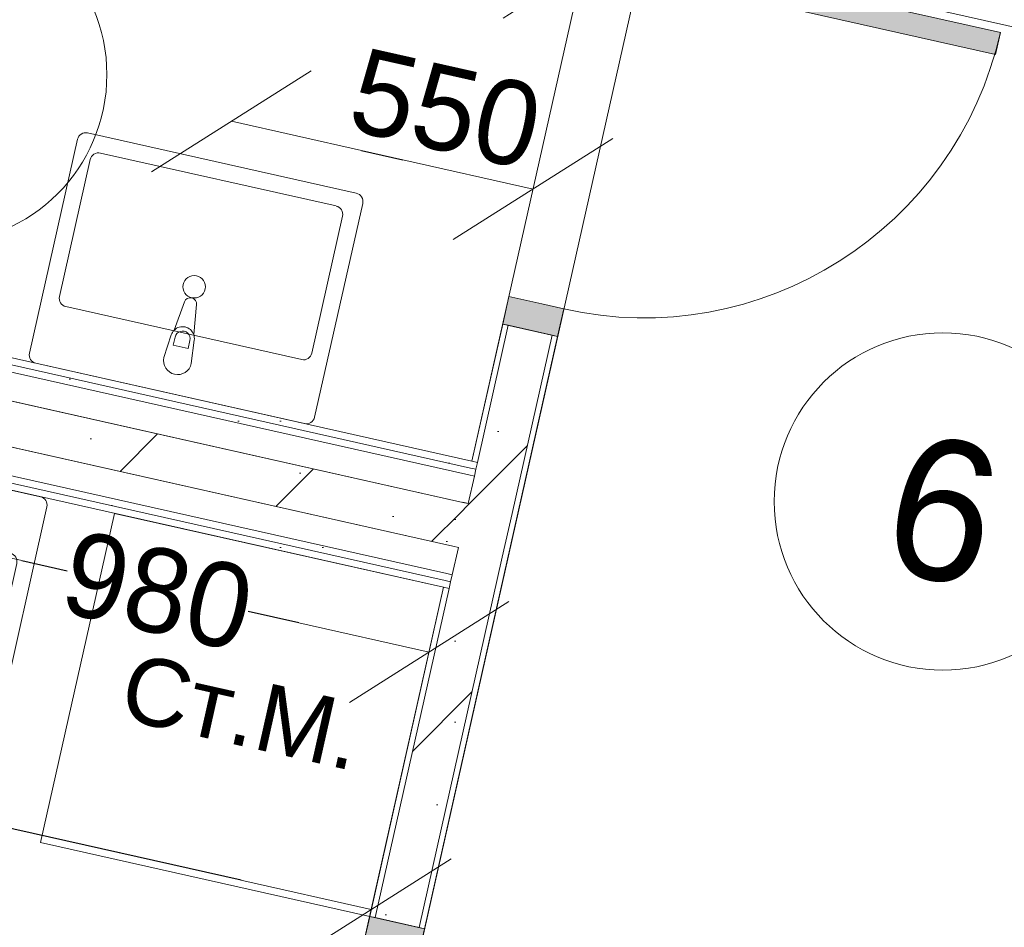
# Model space of a CAD drawing. Header units: millimetres. Extents: x -7145531 to -6681560, y 6117368 to 6219355.
# Tile 50 of 144: x -6933254 to -6931503, y 6136602 to 6138217. Entities that reach past the tile are written whole.
import ezdxf
from ezdxf.enums import TextEntityAlignment as Align

# ---------------------------------------------------------------- set-up
doc = ezdxf.new("R2010")
doc.units = ezdxf.units.MM
doc.header["$MEASUREMENT"] = 0
doc.linetypes.add('Штрихпунктирная', pattern=[670.277762, 352.777767, -176.388884, 0, -141.111112])
for name, color, linetype in [('S - квартира_помещение.АР', 7, 'Continuous'), ('АР-Мебель_Сантехника.АР', 7, 'Continuous'), ('АР-Стены_Перегородки_100_.АР', 7, 'Continuous'), ('АР-Стены_Перегородки_шахты_.АР', 7, 'Continuous'), ('АР-Чертеж-Оси_Осевые размеры.АР', 7, 'Continuous'), ('АР-Чертеж-Размеры.АР', 7, 'Continuous'), ('Двери Archicad', 7, 'Continuous')]:
    doc.layers.add(name, color=color, linetype=linetype)
for name, color, linetype, lineweight in [('АР-Мебель_Сантехника.АР_Ном._пера__101', 252, 'Continuous', 0), ('АР-Стены_Перегородки_100_.АР_Ном._пера__1', 7, 'Continuous', 15), ('АР-Стены_Перегородки_шахты_.АР_Ном._пера__1', 7, 'Continuous', 15), ('АР-Чертеж-Оси_Осевые размеры.АР_Ном._пера__120', 7, 'Continuous', 0), ('Двери Archicad_Ном._пера__120', 7, 'Continuous', 0), ('Паспорта Зон Archicad_Ном._пера__1', 7, 'Continuous', 0)]:
    doc.layers.add(name, color=color, linetype=linetype, lineweight=lineweight)
doc.layers.add('АР-Мебель_Сантехника.АР_Ном._пера__86', color=7, linetype='Continuous', lineweight=0, true_color=0xbdbdbd)
doc.styles.add('РЎР“Р•РќР•Р\xa0Р\x98Р\xa0_РЎРўР\x98Р›Р¬_2', font='txt')
doc.styles.add('РЎР“Р•РќР•Р\xa0Р\x98Р\xa0_РЎРўР\x98Р›Р¬_3', font='GOTHIC.TTF')
doc.styles.add('РЎР“Р•РќР•Р\xa0Р\x98Р\xa0_РЎРўР\x98Р›Р¬_4', font='arial.ttf')
doc.dimstyles.new('СГЕНЕРИР_СТИЛЬ__1', dxfattribs={"dimtxt": 150, "dimasz": 237.5, "dimexe": 0.18, "dimexo": 0.0625, "dimgap": 0, "dimtad": 1, "dimdec": 0, "dimzin": 0, "dimdsep": 46, "dimtxsty": 'РЎР“Р•РќР•Р\xa0Р\x98Р\xa0_РЎРўР\x98Р›Р¬_3', "dimblk": 'ARROWHEAD_6', "dimblk1": 'ARROWHEAD_6', "dimblk2": 'ARROWHEAD_6', "dimcen": 0.09, "dimse1": 1, "dimse2": 1, "dimclrd": 7, "dimclre": 7, "dimclrt": 7, "dimazin": 0, "dimtfac": 1, "dimtdec": 4, "dimtmove": 0, "dimatfit": 3, "dimfxl": 1, "dimtolj": 1, "dimtzin": 0, "dimarcsym": 0})
doc.dimstyles.new('СГЕНЕРИР_СТИЛЬ__3', dxfattribs={"dimtxt": 150, "dimasz": 237.5, "dimexe": 0.18, "dimexo": 0.0625, "dimgap": 0, "dimtad": 1, "dimdec": 0, "dimzin": 0, "dimdsep": 46, "dimtxsty": 'РЎР“Р•РќР•Р\xa0Р\x98Р\xa0_РЎРўР\x98Р›Р¬_3', "dimblk": 'ARROWHEAD_6', "dimblk1": 'ARROWHEAD_6', "dimblk2": 'ARROWHEAD_6', "dimcen": 0.09, "dimse1": 1, "dimse2": 1, "dimclrd": 7, "dimclre": 7, "dimclrt": 7, "dimazin": 0, "dimtfac": 1, "dimtdec": 4, "dimtmove": 2, "dimatfit": 3, "dimfxl": 1, "dimtolj": 1, "dimtzin": 0, "dimarcsym": 0})
pattern_1 = [(45, (-6566190.34, 6562677.8), (-169.70563, 169.70563), []), (90, (-6566360.05, 6562847.5), (-216, 0), [0, -144, 0, -216]), (155, (-6566190.34, 6563017.2), (91.285545, 195.76248), [0, -105.6, 0, -182.4])]
pattern_2 = [(45, (-6566190.34, 6563027.8), (-111.369318, 111.369318), [0, -105, 0, -157.5]), (110, (-6565840.34, 6563027.8), (148.001588, 53.868173), [0, -77, 0, -133])]
pattern_3 = [(0, (-6566190.34, 6562677.795), (0, 75), [0, -75])]

# ---------------------------------------------------------------- blocks, each defined once
blk = doc.blocks.new('С_у_4_9_8', base_point=(-7162613.1, 6136179.5))
at = {"layer": 'Паспорта Зон Archicad_Ном._пера__1', "color": 7, "linetype": 'Continuous', "lineweight": 0}
blk.add_circle((-7161149.3, 6138521.6), 300, dxfattribs=at)
at = {"layer": 'Паспорта Зон Archicad_Ном._пера__1', "color": 7, "lineweight": 0, "style": 'РЎР“Р•РќР•Р\xa0Р\x98Р\xa0_РЎРўР\x98Р›Р¬_2'}
blk.add_attdef('ROOM_NUMBER', text='', height=250, rotation=347.3424, dxfattribs=at).set_placement((-7161149.3, 6138508.2), align=Align.MIDDLE_CENTER)
blk = doc.blocks.new('Холл_6_10_8', base_point=(-7159272.1, 6137911.2))
at = {"layer": 'Паспорта Зон Archicad_Ном._пера__1', "color": 7, "linetype": 'Continuous', "lineweight": 0}
blk.add_circle((-7159362.3, 6137762.3), 300, dxfattribs=at)
at = {"layer": 'Паспорта Зон Archicad_Ном._пера__1', "color": 7, "lineweight": 0, "style": 'РЎР“Р•РќР•Р\xa0Р\x98Р\xa0_РЎРўР\x98Р›Р¬_2'}
blk.add_attdef('ROOM_NUMBER', text='', height=250, rotation=347.3424, dxfattribs=at).set_placement((-7159362.3, 6137747.3), align=Align.MIDDLE_CENTER)
blk = doc.blocks.new('Умывальник 23[31]_8', base_point=(-7160736.6, 6137954.5))
at = {"layer": 'АР-Мебель_Сантехника.АР_Ном._пера__101', "color": 252, "linetype": 'Continuous', "lineweight": 0}
for p, q in [((-7160441.4, 6138287.9), (-7160860.9, 6138382.1)), ((-7160878.9, 6138370.7), (-7160933.7, 6138126.8)), ((-7160484.8, 6138026), (-7160430.1, 6138269.9)), ((-7160922.3, 6138108.9), (-7160502.8, 6138014.7)), ((-7160728, 6138054.8), (-7160731.3, 6138040.3)), ((-7160704.8, 6138034.3), (-7160701.5, 6138048.8)), ((-7160731.3, 6138040.3), (-7160704.8, 6138034.3))]:
    blk.add_line(p, q, dxfattribs=at)
at = {"layer": 'АР-Мебель_Сантехника.АР_Ном._пера__101', "color": 252, "linetype": 'Continuous', "lineweight": 0, "flags": 128}
for points in [[(-7160975.7, 6138008.1), (-7160497.6, 6137900.8, 0.414214), (-7160479.7, 6137912.1), (-7160394.2, 6138292.6, 0.414214), (-7160405.6, 6138310.6), (-7160883.6, 6138417.9, 0.414214), (-7160901.6, 6138406.6), (-7160987, 6138026.1, 0.414214)], [(-7160747.9, 6138018.5), (-7160734.8, 6138058.5, -0.12102), (-7160729.5, 6138067.1), (-7160711.4, 6138117.3, -0.882566), (-7160689.8, 6138112.4), (-7160694.9, 6138059.3, -0.12102), (-7160693.8, 6138049.3), (-7160699.1, 6138007.5, -1)]]:
    blk.add_lwpolyline(points, format="xyb", close=True, dxfattribs=at)
at = {"layer": 'АР-Мебель_Сантехника.АР_Ном._пера__101', "color": 252, "linetype": 'Continuous', "lineweight": 0}
blk.add_circle((-7160694, 6138144.3), 20, dxfattribs=at)
for centre, radius, start, end in [((-7160864.2, 6138367.5), 15, 77.3418, 167.3418), ((-7160444.7, 6138273.2), 15, 347.3418, 77.3418), ((-7160919, 6138123.5), 15, 167.3418, 257.3418), ((-7160714.7, 6138052.1), 21.1, 20.1128, 134.5708), ((-7160714.8, 6138051.8), 13.6, 347.3418, 167.3418), ((-7160499.5, 6138029.3), 15, 257.3418, 347.3418)]:
    blk.add_arc(centre, radius, start, end, dxfattribs=at)
blk = doc.blocks.new('Стиральная Машина 23[42]_8', base_point=(-7160543, 6137675.2))
at = {"layer": 'АР-Мебель_Сантехника.АР_Ном._пера__101', "color": 252, "linetype": 'Continuous', "lineweight": 0, "flags": 128}
blk.add_lwpolyline([(-7160835.7, 6137741), (-7160967.2, 6137155.6), (-7160381.8, 6137024.1), (-7160250.3, 6137609.5)], close=True, dxfattribs=at)
at = {"layer": 'АР-Мебель_Сантехника.АР_Ном._пера__86', "color": 9, "lineweight": 0, "true_color": 0xbdbdbd, "style": 'РЎР“Р•РќР•Р\xa0Р\x98Р\xa0_РЎРўР\x98Р›Р¬_4'}
blk.add_attdef('stDisplayText', text='', height=120, rotation=347.3419, dxfattribs=at).set_placement((-7160608.7, 6137388.4), align=Align.MIDDLE_CENTER)
blk = doc.blocks.new('Умывальник 23[43]_8', base_point=(-7161206.5, 6137824.3))
at = {"layer": 'АР-Мебель_Сантехника.АР_Ном._пера__101', "color": 252, "linetype": 'Continuous', "lineweight": 0}
for p, q in [((-7161440.4, 6137764), (-7161020.9, 6137669.8)), ((-7161513.1, 6137508.8), (-7161458.3, 6137752.7)), ((-7161241.7, 6137729.9), (-7161238.4, 6137744.4)), ((-7161238.4, 6137744.4), (-7161211.9, 6137738.4)), ((-7161211.9, 6137738.4), (-7161215.1, 6137723.9)), ((-7161009.5, 6137651.9), (-7161064.3, 6137408)), ((-7161082.2, 6137396.6), (-7161501.8, 6137490.9))]:
    blk.add_line(p, q, dxfattribs=at)
at = {"layer": 'АР-Мебель_Сантехника.АР_Ном._пера__101', "color": 252, "linetype": 'Continuous', "lineweight": 0, "flags": 128}
for points in [[(-7161445.6, 6137877.9), (-7160967.5, 6137770.6, -0.414214), (-7160956.1, 6137752.7), (-7161041.6, 6137372.1, -0.414214), (-7161059.5, 6137360.8), (-7161537.6, 6137468.2, -0.414214), (-7161549, 6137486.1), (-7161463.5, 6137866.6, -0.414214)], [(-7161244.1, 6137771.2), (-7161249.4, 6137729.4, 0.12102), (-7161248.3, 6137719.4), (-7161253.4, 6137666.3, 0.882566), (-7161231.7, 6137661.4), (-7161213.7, 6137711.6, 0.12102), (-7161208.4, 6137720.2), (-7161195.3, 6137760.2, 1)]]:
    blk.add_lwpolyline(points, format="xyb", close=True, dxfattribs=at)
at = {"layer": 'АР-Мебель_Сантехника.АР_Ном._пера__101', "color": 252, "linetype": 'Continuous', "lineweight": 0}
blk.add_circle((-7161249.2, 6137634.5), 20, dxfattribs=at)
for centre, radius, start, end in [((-7161443.7, 6137749.4), 15, 77.3419, 167.3419), ((-7161228.4, 6137726.9), 13.6, 167.3419, 347.3419), ((-7161228.5, 6137726.6), 21.1, 200.113, 314.5709), ((-7161024.2, 6137655.2), 15, 347.3419, 77.3419), ((-7161498.5, 6137505.5), 15, 167.3419, 257.3419), ((-7161078.9, 6137411.3), 15, 257.3419, 347.3419)]:
    blk.add_arc(centre, radius, start, end, dxfattribs=at)
blk = doc.blocks.new('Стена_87_8', base_point=(-7160176.3, 6137710.8))
at = {"layer": 'АР-Стены_Перегородки_100_.АР', "linetype": 'Continuous', "lineweight": 0, "true_color": 0x000000}
h = blk.add_hatch(dxfattribs=at)
h.set_pattern_fill('БУТ__50__0008', color=18, style=0, pattern_type=2)
h.set_pattern_definition(pattern_1)
h.paths.add_polyline_path([(-7160216.3, 6137760.7), (-7162343.5, 6138238.5), (-7162361, 6138160.4), (-7160233.9, 6137682.7)])
h = blk.add_hatch(dxfattribs=at)
h.set_pattern_fill('БУТ__50__0008', color=18, style=0, pattern_type=2)
h.set_pattern_definition(pattern_1)
h.paths.add_polyline_path([(-7160224.1, 6137680.5), (-7160206.6, 6137758.5), (-7160216.3, 6137760.7), (-7160233.9, 6137682.7)])
at = {"layer": 'АР-Стены_Перегородки_100_.АР_Ном._пера__1', "color": 7, "linetype": 'Continuous', "lineweight": 15}
for p, q in [((-7160206.6, 6137758.5), (-7160216.3, 6137760.7)), ((-7160233.9, 6137682.7), (-7160224.1, 6137680.5))]:
    blk.add_line(p, q, dxfattribs=at)
at = {"layer": 'АР-Стены_Перегородки_100_.АР_Ном._пера__1', "color": 7, "linetype": 'Continuous', "lineweight": 15, "flags": 128}
for points in [[(-7160216.3, 6137760.7), (-7162343.5, 6138238.5)], [(-7162361, 6138160.4), (-7160233.9, 6137682.7)]]:
    blk.add_lwpolyline(points, dxfattribs=at)
blk = doc.blocks.new('Металлическая Дверь 23[24]_8', base_point=(-6566190.3, 6562677.8))
at = {"layer": 'Двери Archicad', "linetype": 'Continuous', "lineweight": 0, "true_color": 0xffffff}
for points in [[(-7160392.7, 6136975.3), (-7160334.2, 6136962.2), (-7160295.2, 6136953.4), (-7160284.2, 6137002.2), (-7160381.8, 6137024.1)], [(-7159803.4, 6136176.7), (-7159794.6, 6136215.8), (-7160428.8, 6136358.2), (-7160437.6, 6136319.2)], [(-7160546.1, 6136292.3), (-7160448.6, 6136270.4), (-7160437.6, 6136319.2), (-7160476.6, 6136328), (-7160535.2, 6136341.1)]]:
    blk.add_hatch(color=7, dxfattribs=at).paths.add_polyline_path(points)
at = {"layer": 'Двери Archicad_Ном._пера__120', "color": 7, "linetype": 'Continuous', "lineweight": 0}
for p, q in [((-7160381.8, 6137024.1), (-7160392.7, 6136975.3)), ((-7160284.2, 6137002.2), (-7160381.8, 6137024.1)), ((-7160372, 6137021.9), (-7160381.8, 6137024.1)), ((-7160372, 6137021.9), (-7160381.8, 6137024.1)), ((-7160294, 6137004.4), (-7160372, 6137021.9)), ((-7160294, 6137004.4), (-7160372, 6137021.9)), ((-7160295.2, 6136953.4), (-7160284.2, 6137002.2)), ((-7160284.2, 6137002.2), (-7160294, 6137004.4)), ((-7160284.2, 6137002.2), (-7160294, 6137004.4)), ((-7160392.7, 6136975.3), (-7160334.2, 6136962.2)), ((-7160334.2, 6136962.2), (-7160295.2, 6136953.4)), ((-7160437.6, 6136319.2), (-7160428.8, 6136358.2)), ((-7160428.8, 6136358.2), (-7159794.6, 6136215.8)), ((-7160535.2, 6136341.1), (-7160546.1, 6136292.3)), ((-7160476.6, 6136328), (-7160535.2, 6136341.1)), ((-7160437.6, 6136319.2), (-7160476.6, 6136328)), ((-7160448.6, 6136270.4), (-7160437.6, 6136319.2)), ((-7159803.4, 6136176.7), (-7160437.6, 6136319.2)), ((-7160546.1, 6136292.3), (-7160448.6, 6136270.4)), ((-7160536.4, 6136290.1), (-7160546.1, 6136292.3)), ((-7160536.4, 6136290.1), (-7160546.1, 6136292.3)), ((-7160458.3, 6136272.6), (-7160536.4, 6136290.1)), ((-7160458.3, 6136272.6), (-7160536.4, 6136290.1)), ((-7160448.6, 6136270.4), (-7160458.3, 6136272.6)), ((-7160448.6, 6136270.4), (-7160458.3, 6136272.6)), ((-7159794.6, 6136215.8), (-7159803.4, 6136176.7))]:
    blk.add_line(p, q, dxfattribs=at)
blk.add_arc((-7160437.6, 6136319.2), 650, 347.3419, 77.3419, dxfattribs=at)
blk = doc.blocks.new('Металлическая Дверь 23[25]_8', base_point=(-6566190.3, 6562677.8))
at = {"layer": 'Двери Archicad', "linetype": 'Continuous', "lineweight": 0, "true_color": 0xffffff}
for points in [[(-7159980.8, 6138809.6), (-7159991.7, 6138760.8), (-7159933.2, 6138747.7), (-7159894.2, 6138738.9), (-7159883.2, 6138787.7)], [(-7159260, 6138596.5), (-7159894.2, 6138738.9), (-7159902.9, 6138699.9), (-7159268.7, 6138557.4)], [(-7160134.2, 6138126.6), (-7160145.1, 6138077.8), (-7160047.5, 6138055.9), (-7160036.6, 6138104.7), (-7160075.6, 6138113.5)]]:
    blk.add_hatch(color=7, dxfattribs=at).paths.add_polyline_path(points)
at = {"layer": 'Двери Archicad_Ном._пера__120', "color": 7, "linetype": 'Continuous', "lineweight": 0}
for p, q in [((-7159991.7, 6138760.8), (-7159980.8, 6138809.6)), ((-7159980.8, 6138809.6), (-7159883.2, 6138787.7)), ((-7159971, 6138807.4), (-7159980.8, 6138809.6)), ((-7159971, 6138807.4), (-7159980.8, 6138809.6)), ((-7159893, 6138789.9), (-7159971, 6138807.4)), ((-7159893, 6138789.9), (-7159971, 6138807.4)), ((-7159883.2, 6138787.7), (-7159894.2, 6138738.9)), ((-7159883.2, 6138787.7), (-7159893, 6138789.9)), ((-7159883.2, 6138787.7), (-7159893, 6138789.9)), ((-7159933.2, 6138747.7), (-7159991.7, 6138760.8)), ((-7159894.2, 6138738.9), (-7159933.2, 6138747.7)), ((-7159894.2, 6138738.9), (-7159902.9, 6138699.9)), ((-7159260, 6138596.5), (-7159894.2, 6138738.9)), ((-7159902.9, 6138699.9), (-7159268.7, 6138557.4)), ((-7159268.7, 6138557.4), (-7159260, 6138596.5)), ((-7160145.1, 6138077.8), (-7160134.2, 6138126.6)), ((-7160134.2, 6138126.6), (-7160075.6, 6138113.5)), ((-7160075.6, 6138113.5), (-7160036.6, 6138104.7)), ((-7160036.6, 6138104.7), (-7160047.5, 6138055.9)), ((-7160047.5, 6138055.9), (-7160145.1, 6138077.8)), ((-7160135.4, 6138075.6), (-7160145.1, 6138077.8)), ((-7160135.4, 6138075.6), (-7160145.1, 6138077.8)), ((-7160057.3, 6138058.1), (-7160135.4, 6138075.6)), ((-7160057.3, 6138058.1), (-7160135.4, 6138075.6)), ((-7160047.5, 6138055.9), (-7160057.3, 6138058.1)), ((-7160047.5, 6138055.9), (-7160057.3, 6138058.1))]:
    blk.add_line(p, q, dxfattribs=at)
blk.add_arc((-7159894.2, 6138738.9), 650, 257.3419, 347.3419, dxfattribs=at)
blk = doc.blocks.new('Стена_88_8', base_point=(-7160606.9, 6135793.5))
at = {"layer": 'АР-Стены_Перегородки_100_.АР', "linetype": 'Continuous', "lineweight": 0, "true_color": 0x000000}
h = blk.add_hatch(dxfattribs=at)
h.set_pattern_fill('ШТУКАТУРКА__ГИПС_01_0008', color=18, style=0, pattern_type=2)
h.set_pattern_definition(pattern_2)
h.paths.add_polyline_path([(-7160145.1, 6138077.8), (-7160199.9, 6137833.9), (-7160190.1, 6137831.7), (-7160135.4, 6138075.6)])
h = blk.add_hatch(dxfattribs=at)
h.set_pattern_fill('БУТ__50__0008', color=18, style=0, pattern_type=2)
h.set_pattern_definition(pattern_1)
h.paths.add_polyline_path([(-7160206.6, 6137758.5), (-7160128.5, 6137741), (-7160057.3, 6138058.1), (-7160135.4, 6138075.6)])
h = blk.add_hatch(dxfattribs=at)
h.set_pattern_fill('ШТУКАТУРКА__ГИПС_01_0008', color=18, style=0, pattern_type=2)
h.set_pattern_definition(pattern_2)
h.paths.add_polyline_path([(-7160294, 6137004.4), (-7160284.2, 6137002.2), (-7160047.5, 6138055.9), (-7160057.3, 6138058.1)])
h = blk.add_hatch(dxfattribs=at)
h.set_pattern_fill('БУТ__50__0008', color=18, style=0, pattern_type=2)
h.set_pattern_definition(pattern_1)
h.paths.add_polyline_path([(-7160146.1, 6137663), (-7160128.5, 6137741), (-7160206.6, 6137758.5), (-7160224.1, 6137680.5)])
h = blk.add_hatch(dxfattribs=at)
h.set_pattern_fill('БУТ__50__0008', color=18, style=0, pattern_type=2)
h.set_pattern_definition(pattern_1)
h.paths.add_polyline_path([(-7160224.1, 6137680.5), (-7160372, 6137021.9), (-7160294, 6137004.4), (-7160146.1, 6137663)])
h = blk.add_hatch(dxfattribs=at)
h.set_pattern_fill('ШТУКАТУРКА__ГИПС_01_0008', color=18, style=0, pattern_type=2)
h.set_pattern_definition(pattern_2)
h.paths.add_polyline_path([(-7160381.8, 6137024.1), (-7160372, 6137021.9), (-7160240.5, 6137607.3), (-7160250.3, 6137609.5)])
at = {"layer": 'АР-Стены_Перегородки_100_.АР_Ном._пера__1', "color": 7, "linetype": 'Continuous', "lineweight": 0}
for p, q in [((-7160135.4, 6138075.6), (-7160145.1, 6138077.8)), ((-7160047.5, 6138055.9), (-7160057.3, 6138058.1)), ((-7160190.1, 6137831.7), (-7160199.9, 6137833.9)), ((-7160216.3, 6137760.7), (-7160206.6, 6137758.5)), ((-7160224.1, 6137680.5), (-7160233.9, 6137682.7)), ((-7160250.3, 6137609.5), (-7160240.5, 6137607.3)), ((-7160372, 6137021.9), (-7160381.8, 6137024.1))]:
    blk.add_line(p, q, dxfattribs=at)
at = {"layer": 'АР-Стены_Перегородки_100_.АР_Ном._пера__1', "color": 7, "linetype": 'Continuous', "lineweight": 15}
for p, q in [((-7160135.4, 6138075.6), (-7160190.1, 6137831.7)), ((-7160057.3, 6138058.1), (-7160135.4, 6138075.6)), ((-7160128.5, 6137741), (-7160057.3, 6138058.1)), ((-7160195.6, 6137807.3), (-7160192.9, 6137819.5)), ((-7160192.9, 6137819.5), (-7160190.1, 6137831.7)), ((-7160206.6, 6137758.5), (-7160195.6, 6137807.3)), ((-7160206.6, 6137758.5), (-7160216.3, 6137760.7)), ((-7160146.1, 6137663), (-7160128.5, 6137741)), ((-7160235.1, 6137631.7), (-7160224.1, 6137680.5)), ((-7160233.9, 6137682.7), (-7160224.1, 6137680.5)), ((-7160294, 6137004.4), (-7160146.1, 6137663)), ((-7160237.8, 6137619.5), (-7160235.1, 6137631.7)), ((-7160240.5, 6137607.3), (-7160372, 6137021.9)), ((-7160240.5, 6137607.3), (-7160237.8, 6137619.5)), ((-7160294, 6137004.4), (-7160372, 6137021.9))]:
    blk.add_line(p, q, dxfattribs=at)
at = {"layer": 'АР-Стены_Перегородки_100_.АР_Ном._пера__1', "color": 7, "linetype": 'Continuous', "lineweight": 0, "flags": 128}
for points in [[(-7160145.1, 6138077.8), (-7160199.9, 6137833.9)], [(-7160284.2, 6137002.2), (-7160047.5, 6138055.9)], [(-7160250.3, 6137609.5), (-7160381.8, 6137024.1)]]:
    blk.add_lwpolyline(points, dxfattribs=at)
at = {"layer": 'Двери Archicad', "color": 7, "linetype": 'Continuous', "lineweight": 0}
for name in ['Металлическая Дверь 23[25]_8', 'Металлическая Дверь 23[24]_8']:
    blk.add_blockref(name, (-6566190.3, 6562677.8), dxfattribs=at)
blk = doc.blocks.new('Стена_90_8', base_point=(-7162343.5, 6138238.5))
at = {"layer": 'АР-Стены_Перегородки_шахты_.АР', "linetype": 'Continuous', "lineweight": 0, "true_color": 0x000000}
h = blk.add_hatch(dxfattribs=at)
h.set_pattern_fill('ШТУКАТУРКА__ГИПС_03_0008', color=18, style=0, pattern_type=2)
h.set_pattern_definition(pattern_3)
h.paths.add_polyline_path([(-7162163.9, 6138262.2), (-7160202.6, 6137821.7), (-7160199.9, 6137833.9), (-7162161.2, 6138274.4)])
h = blk.add_hatch(dxfattribs=at)
h.set_pattern_fill('ШТУКАТУРКА__ГИПС_03_0008', color=18, style=0, pattern_type=2)
h.set_pattern_definition(pattern_3)
h.paths.add_polyline_path([(-7162178.9, 6138252.7), (-7160205.4, 6137809.5), (-7160202.6, 6137821.7), (-7162176.1, 6138264.9)])
h = blk.add_hatch(dxfattribs=at)
h.set_pattern_fill('ШТУКАТУРКА__ГИПС_03_0008', color=18, style=0, pattern_type=2)
h.set_pattern_definition(pattern_3)
h.paths.add_polyline_path([(-7160192.9, 6137819.5), (-7160190.1, 6137831.7), (-7160199.9, 6137833.9), (-7160202.6, 6137821.7)])
h = blk.add_hatch(dxfattribs=at)
h.set_pattern_fill('ШТУКАТУРКА__ГИПС_03_0008', color=18, style=0, pattern_type=2)
h.set_pattern_definition(pattern_3)
h.paths.add_polyline_path([(-7160195.6, 6137807.3), (-7160192.9, 6137819.5), (-7160202.6, 6137821.7), (-7160205.4, 6137809.5)])
at = {"layer": 'АР-Стены_Перегородки_100_.АР_Ном._пера__1', "color": 7, "linetype": 'Continuous', "lineweight": 0}
for p, q in [((-7160190.1, 6137831.7), (-7160199.9, 6137833.9)), ((-7160192.9, 6137819.5), (-7160202.6, 6137821.7)), ((-7160195.6, 6137807.3), (-7160205.4, 6137809.5)), ((-7160216.3, 6137760.7), (-7160206.6, 6137758.5))]:
    blk.add_line(p, q, dxfattribs=at)
at = {"layer": 'АР-Стены_Перегородки_100_.АР_Ном._пера__1', "color": 7, "linetype": 'Continuous', "lineweight": 15}
for p, q in [((-7160195.6, 6137807.3), (-7160192.9, 6137819.5)), ((-7160192.9, 6137819.5), (-7160190.1, 6137831.7)), ((-7160206.6, 6137758.5), (-7160195.6, 6137807.3))]:
    blk.add_line(p, q, dxfattribs=at)
at = {"layer": 'АР-Стены_Перегородки_шахты_.АР_Ном._пера__1', "color": 7, "linetype": 'Continuous', "lineweight": 0}
for p, q in [((-7160205.4, 6137809.5), (-7162191.1, 6138255.5)), ((-7160202.6, 6137821.7), (-7162176.1, 6138264.9))]:
    blk.add_line(p, q, dxfattribs=at)
at = {"layer": 'АР-Стены_Перегородки_шахты_.АР_Ном._пера__1', "color": 7, "linetype": 'Continuous', "lineweight": 0, "flags": 128}
for points in [[(-7160199.9, 6137833.9), (-7162161.2, 6138274.4)], [(-7162202, 6138206.7), (-7160216.3, 6137760.7)]]:
    blk.add_lwpolyline(points, dxfattribs=at)
blk = doc.blocks.new('Стена_133_8', base_point=(-7162336.6, 6138154.9))
at = {"layer": 'АР-Стены_Перегородки_шахты_.АР', "linetype": 'Continuous', "lineweight": 0, "true_color": 0x000000}
h = blk.add_hatch(dxfattribs=at)
h.set_pattern_fill('ШТУКАТУРКА__ГИПС_03_0008', color=18, style=0, pattern_type=2)
h.set_pattern_definition(pattern_3)
h.paths.add_polyline_path([(-7162313.7, 6138085.7), (-7160247.6, 6137621.7), (-7160244.8, 6137633.9), (-7162311, 6138097.9)])
h = blk.add_hatch(dxfattribs=at)
h.set_pattern_fill('ШТУКАТУРКА__ГИПС_03_0008', color=18, style=0, pattern_type=2)
h.set_pattern_definition(pattern_3)
h.paths.add_polyline_path([(-7162304.3, 6138070.8), (-7160250.3, 6137609.5), (-7160247.6, 6137621.7), (-7162301.5, 6138083)])
h = blk.add_hatch(dxfattribs=at)
h.set_pattern_fill('ШТУКАТУРКА__ГИПС_03_0008', color=18, style=0, pattern_type=2)
h.set_pattern_definition(pattern_3)
h.paths.add_polyline_path([(-7160237.8, 6137619.5), (-7160235.1, 6137631.7), (-7160244.8, 6137633.9), (-7160247.6, 6137621.7)])
h = blk.add_hatch(dxfattribs=at)
h.set_pattern_fill('ШТУКАТУРКА__ГИПС_03_0008', color=18, style=0, pattern_type=2)
h.set_pattern_definition(pattern_3)
h.paths.add_polyline_path([(-7160240.5, 6137607.3), (-7160237.8, 6137619.5), (-7160247.6, 6137621.7), (-7160250.3, 6137609.5)])
at = {"layer": 'АР-Стены_Перегородки_100_.АР_Ном._пера__1', "color": 7, "linetype": 'Continuous', "lineweight": 15}
for p, q in [((-7160235.1, 6137631.7), (-7160224.1, 6137680.5)), ((-7160237.8, 6137619.5), (-7160235.1, 6137631.7)), ((-7160240.5, 6137607.3), (-7160237.8, 6137619.5))]:
    blk.add_line(p, q, dxfattribs=at)
at = {"layer": 'АР-Стены_Перегородки_100_.АР_Ном._пера__1', "color": 7, "linetype": 'Continuous', "lineweight": 0}
for p, q in [((-7160224.1, 6137680.5), (-7160233.9, 6137682.7)), ((-7160244.8, 6137633.9), (-7160235.1, 6137631.7)), ((-7160250.3, 6137609.5), (-7160240.5, 6137607.3)), ((-7160247.6, 6137621.7), (-7160237.8, 6137619.5))]:
    blk.add_line(p, q, dxfattribs=at)
at = {"layer": 'АР-Стены_Перегородки_шахты_.АР_Ном._пера__1', "color": 7, "linetype": 'Continuous', "lineweight": 0}
for p, q in [((-7162311, 6138097.9), (-7160244.8, 6137633.9)), ((-7162313.7, 6138085.7), (-7160247.6, 6137621.7))]:
    blk.add_line(p, q, dxfattribs=at)
at = {"layer": 'АР-Стены_Перегородки_шахты_.АР_Ном._пера__1', "color": 7, "linetype": 'Continuous', "lineweight": 0, "flags": 128}
for points in [[(-7160233.9, 6137682.7), (-7162312.2, 6138149.5)], [(-7162304.3, 6138070.8), (-7160250.3, 6137609.5)]]:
    blk.add_lwpolyline(points, dxfattribs=at)
blk = doc.blocks.new('ARROWHEAD_6')
at = {"color": 0, "linetype": 'Continuous', "lineweight": 0}
for p, q in [((-0.5, -0.5), (0.5, 0.5)), ((0, 0), (-1, 0))]:
    blk.add_line(p, q, dxfattribs=at)
blk = doc.blocks.new('*D566', base_point=(-6566190.3, 6562677.8))
at = {"layer": 'Defpoints', "color": 0, "linetype": 'Continuous', "transparency": 16777216}
for p in [(-6934300.6, 6138364.9), (-6932252.8, 6138309.5), (-6932504.8, 6137187.7)]:
    blk.add_point(p, dxfattribs=at)
at = {"layer": 'АР-Чертеж-Размеры.АР', "color": 7, "linetype": 'Continuous', "lineweight": -2, "transparency": 16777216}
for p, q in [((-6933982.4, 6138698), (-6933459.8, 6138580.6)), ((-6932484.5, 6138361.6), (-6933020.8, 6138482))]:
    blk.add_line(p, q, dxfattribs=at)
at = {"layer": 'АР-Чертеж-Размеры.АР', "color": 7, "linetype": 'Continuous', "lineweight": -2, "transparency": 16777216, "xscale": 237.5, "yscale": 237.5, "zscale": 237.5}
for p, rotation in [((-6934214.1, 6138750.1), 167.3411436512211), ((-6932252.8, 6138309.5), 347.341143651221)]:
    blk.add_blockref('ARROWHEAD_6', p, dxfattribs=dict(at, rotation=rotation))
at = {"layer": 'АР-Чертеж-Размеры.АР', "color": 7, "linetype": 'Continuous', "lineweight": 0, "transparency": 16777216, "insert": (-6933240.3, 6138531.3), "char_height": 150, "attachment_point": 5, "rotation": 347.3411, "style": 'РЎР“Р•РќР•Р\xa0Р\x98Р\xa0_РЎРўР\x98Р›Р¬_3'}
blk.add_mtext('\\A1;2010', dxfattribs=at)
blk = doc.blocks.new('*D570', base_point=(-6566190.3, 6562677.8))
at = {"layer": 'Defpoints', "color": 0, "linetype": 'Continuous', "transparency": 16777216}
for p in [(-6932504.8, 6137187.7), (-6934751.6, 6136790.4), (-6932629.1, 6136634.2)]:
    blk.add_point(p, dxfattribs=at)
at = {"layer": 'АР-Чертеж-Размеры.АР', "color": 7, "linetype": 'Continuous', "lineweight": -2, "transparency": 16777216}
for p, q in [((-6934451.3, 6137043.5), (-6933881.3, 6136915.4)), ((-6932860.8, 6136686.2), (-6933444.6, 6136817.3))]:
    blk.add_line(p, q, dxfattribs=at)
at = {"layer": 'АР-Чертеж-Размеры.АР', "color": 7, "linetype": 'Continuous', "lineweight": -2, "transparency": 16777216, "xscale": 237.5, "yscale": 237.5, "zscale": 237.5}
for p, rotation in [((-6934683.1, 6137095.5), 167.3418254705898), ((-6932629.1, 6136634.2), 347.3418254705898)]:
    blk.add_blockref('ARROWHEAD_6', p, dxfattribs=dict(at, rotation=rotation))
at = {"layer": 'АР-Чертеж-Размеры.АР', "color": 7, "linetype": 'Continuous', "lineweight": 0, "transparency": 16777216, "insert": (-6933662.9, 6136866.4), "char_height": 150, "attachment_point": 5, "rotation": 347.3418, "style": 'РЎР“Р•РќР•Р\xa0Р\x98Р\xa0_РЎРўР\x98Р›Р¬_3'}
blk.add_mtext('\\A1;2105', dxfattribs=at)
blk = doc.blocks.new('*D585', base_point=(-6566190.3, 6562677.8))
at = {"layer": 'Defpoints', "color": 0, "linetype": 'Continuous', "transparency": 16777216}
for p in [(-6933456.6, 6137422), (-6933482.5, 6137307), (-6932486.1, 6137270.7)]:
    blk.add_point(p, dxfattribs=at)
at = {"layer": 'АР-Чертеж-Размеры.АР', "color": 7, "linetype": 'Continuous', "lineweight": -2, "transparency": 16777216}
for p, q in [((-6933250.7, 6137255), (-6933170.2, 6137236.9)), ((-6932757.9, 6137144.3), (-6932847.9, 6137164.5))]:
    blk.add_line(p, q, dxfattribs=at)
at = {"layer": 'АР-Чертеж-Размеры.АР', "color": 7, "linetype": 'Continuous', "lineweight": -2, "transparency": 16777216, "xscale": 237.5, "yscale": 237.5, "zscale": 237.5}
for p, rotation in [((-6933482.5, 6137307), 167.3418688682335), ((-6932526.2, 6137092.2), 347.3418688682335)]:
    blk.add_blockref('ARROWHEAD_6', p, dxfattribs=dict(at, rotation=rotation))
at = {"layer": 'АР-Чертеж-Размеры.АР', "color": 7, "linetype": 'Continuous', "lineweight": 0, "transparency": 16777216, "insert": (-6933009, 6137200.7), "char_height": 150, "attachment_point": 5, "rotation": 347.3419, "style": 'РЎР“Р•РќР•Р\xa0Р\x98Р\xa0_РЎРўР\x98Р›Р¬_3'}
blk.add_mtext('\\A1;980', dxfattribs=at)
blk = doc.blocks.new('*D589', base_point=(-6566190.3, 6562677.8))
at = {"layer": 'Defpoints', "color": 0, "linetype": 'Continuous', "transparency": 16777216}
for p in [(-6932341.3, 6137915.7), (-6932986.7, 6137552.2), (-6932504.8, 6137187.7)]:
    blk.add_point(p, dxfattribs=at)
at = {"layer": 'АР-Чертеж-Размеры.АР', "color": 7, "linetype": 'Continuous', "lineweight": -2, "transparency": 16777216}
blk.add_line((-6932646.3, 6137984.2), (-6932573, 6137967.8), dxfattribs=at)
at = {"layer": 'АР-Чертеж-Размеры.АР', "color": 7, "linetype": 'Continuous', "lineweight": -2, "transparency": 16777216, "xscale": 237.5, "yscale": 237.5, "zscale": 237.5}
for p, rotation in [((-6932878, 6138036.3), 167.3417232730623), ((-6932341.3, 6137915.7), 347.3417232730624)]:
    blk.add_blockref('ARROWHEAD_6', p, dxfattribs=dict(at, rotation=rotation))
at = {"layer": 'АР-Чертеж-Размеры.АР', "color": 7, "linetype": 'Continuous', "lineweight": 0, "transparency": 16777216, "insert": (-6932496.4, 6138058.2), "char_height": 150, "attachment_point": 5, "rotation": 347.3417, "style": 'РЎР“Р•РќР•Р\xa0Р\x98Р\xa0_РЎРўР\x98Р›Р¬_3'}
blk.add_mtext('\\A1;550', dxfattribs=at)
blk = doc.blocks.new('*D609', base_point=(-6566190.3, 6562677.8))
at = {"layer": 'Defpoints', "color": 0, "linetype": 'Continuous', "transparency": 16777216}
for p in [(-6932407.2, 6137165.8), (-6931561.3, 6135912.4), (-6931571.2, 6135868.5)]:
    blk.add_point(p, dxfattribs=at)
at = {"layer": 'АР-Чертеж-Размеры.АР', "color": 7, "linetype": 'Continuous', "lineweight": -2, "transparency": 16777216}
for p, q in [((-6932412.7, 6136057.5), (-6932322.8, 6136037.3)), ((-6931802.9, 6135920.5), (-6931906.6, 6135943.8))]:
    blk.add_line(p, q, dxfattribs=at)
at = {"layer": 'АР-Чертеж-Размеры.АР', "color": 7, "linetype": 'Continuous', "lineweight": -2, "transparency": 16777216, "xscale": 237.5, "yscale": 237.5, "zscale": 237.5}
for p, rotation in [((-6932644.4, 6136109.5), 167.3417946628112), ((-6931571.2, 6135868.5), 347.3417946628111)]:
    blk.add_blockref('ARROWHEAD_6', p, dxfattribs=dict(at, rotation=rotation))
at = {"layer": 'АР-Чертеж-Размеры.АР', "color": 7, "linetype": 'Continuous', "lineweight": 0, "transparency": 16777216, "insert": (-6932114.7, 6135990.6), "char_height": 150, "attachment_point": 5, "rotation": 347.3418, "style": 'РЎР“Р•РќР•Р\xa0Р\x98Р\xa0_РЎРўР\x98Р›Р¬_3'}
blk.add_mtext('\\A1;1100', dxfattribs=at)
blk = doc.blocks.new('Стандартный Маркер Сетки[155]_3', base_point=(-6987668.7, 6150822.3))
at = {"layer": 'АР-Чертеж-Оси_Осевые размеры.АР_Ном._пера__120', "color": 7, "linetype": 'Штрихпунктирная', "lineweight": 0}
blk.add_line((-6986693, 6150603.2), (-6907751.8, 6132873.4), dxfattribs=at)
at = {"layer": 'АР-Чертеж-Оси_Осевые размеры.АР_Ном._пера__120', "color": 7, "lineweight": 0, "style": 'РЎР“Р•РќР•Р\xa0Р\x98Р\xa0_РЎРўР\x98Р›Р¬_3'}
for tag, p in [('AC_MarkerText_1_0', (-6988086.6, 6151113)), ('AC_MarkerText_1_1', (-6906218.3, 6132725.8))]:
    blk.add_attdef(tag, text='', height=350, rotation=347.3417, dxfattribs=at).set_placement(p, align=Align.TOP_CENTER)
blk = doc.blocks.new('Стандартный Маркер Сетки[160]_3', base_point=(-6987668.7, 6150822.3))
at = {"layer": 'АР-Чертеж-Оси_Осевые размеры.АР_Ном._пера__120', "color": 7, "linetype": 'Штрихпунктирная', "lineweight": 0}
blk.add_line((-6986693, 6150603.2), (-6907751.8, 6132873.4), dxfattribs=at)
at = {"layer": 'АР-Чертеж-Оси_Осевые размеры.АР_Ном._пера__120', "color": 7, "lineweight": 0, "style": 'РЎР“Р•РќР•Р\xa0Р\x98Р\xa0_РЎРўР\x98Р›Р¬_3'}
for tag, p in [('AC_MarkerText_1_0', (-6988086.6, 6151113)), ('AC_MarkerText_1_1', (-6906218.3, 6132725.8))]:
    blk.add_attdef(tag, text='', height=350, rotation=347.3417, dxfattribs=at).set_placement(p, align=Align.TOP_CENTER)
blk = doc.blocks.new('Стандартный Маркер Сетки[164]_3', base_point=(-6987668.7, 6150822.3))
at = {"layer": 'АР-Чертеж-Оси_Осевые размеры.АР_Ном._пера__120', "color": 7, "linetype": 'Штрихпунктирная', "lineweight": 0}
blk.add_line((-6986693, 6150603.2), (-6907751.8, 6132873.4), dxfattribs=at)
at = {"layer": 'АР-Чертеж-Оси_Осевые размеры.АР_Ном._пера__120', "color": 7, "lineweight": 0, "style": 'РЎР“Р•РќР•Р\xa0Р\x98Р\xa0_РЎРўР\x98Р›Р¬_3'}
for tag, p in [('AC_MarkerText_1_0', (-6988086.6, 6151113)), ('AC_MarkerText_1_1', (-6906218.3, 6132725.8))]:
    blk.add_attdef(tag, text='', height=350, rotation=347.3417, dxfattribs=at).set_placement(p, align=Align.TOP_CENTER)
blk = doc.blocks.new('Стандартный Маркер Сетки[171]_3', base_point=(-6987668.7, 6150822.3))
at = {"layer": 'АР-Чертеж-Оси_Осевые размеры.АР_Ном._пера__120', "color": 7, "linetype": 'Штрихпунктирная', "lineweight": 0}
blk.add_line((-6986693, 6150603.2), (-6907751.8, 6132873.4), dxfattribs=at)
at = {"layer": 'АР-Чертеж-Оси_Осевые размеры.АР_Ном._пера__120', "color": 7, "lineweight": 0, "style": 'РЎР“Р•РќР•Р\xa0Р\x98Р\xa0_РЎРўР\x98Р›Р¬_3'}
for tag, p in [('AC_MarkerText_1_0', (-6988086.6, 6151113)), ('AC_MarkerText_1_1', (-6906218.3, 6132725.8))]:
    blk.add_attdef(tag, text='', height=350, rotation=347.3417, dxfattribs=at).set_placement(p, align=Align.TOP_CENTER)

msp = doc.modelspace()

# ---------------------------------------------------------------- linework, layer by layer
at = {"layer": 'S - квартира_помещение.АР', "color": 254, "linetype": 'Continuous', "lineweight": 0, "true_color": 0xd8d8d8, "flags": 128}
for points in [[(-6929902.8, 6136588.1), (-6929626.8, 6137817.5), (-6929201.6, 6139710.4), (-6929201.6, 6139710.4), (-6929042.8, 6140417.7), (-6930408.8, 6140724.5), (-6930890.9, 6138577.9), (-6932032.5, 6138834.2), (-6932797.3, 6135429.1), (-6931724, 6135188.1), (-6931337.2, 6136910.3)], [(-6932450, 6137431.7), (-6932230.9, 6138407.4), (-6934192.1, 6138847.8), (-6934411.3, 6137872.1)], [(-6934948.8, 6135912.3), (-6932894.8, 6135451), (-6932500.4, 6137207.3), (-6934554.4, 6137668.6), (-6934720.9, 6136927)]]:
    msp.add_lwpolyline(points, close=True, dxfattribs=at)

# ---------------------------------------------------------------- block references
at = {"layer": 'S - квартира_помещение.АР', "color": 7, "linetype": 'Continuous', "lineweight": 0}
for name, p, values in [('С_у_4_9_8', (-6934863.2, 6135777.2), {'ROOM_NUMBER': '4'}), ('Холл_6_10_8', (-6931522.2, 6137508.9), {'ROOM_NUMBER': '6'})]:
    msp.add_blockref(name, p, dxfattribs=at).add_auto_attribs(values)
at = {"layer": 'АР-Мебель_Сантехника.АР', "color": 252, "linetype": 'Continuous', "lineweight": 0}
for name, p in [('Умывальник 23[31]_8', (-6932986.7, 6137552.2)), ('Умывальник 23[43]_8', (-6933456.6, 6137422))]:
    msp.add_blockref(name, p, dxfattribs=at)
msp.add_blockref('Стиральная Машина 23[42]_8', (-6932793.1, 6137273), dxfattribs=at).add_auto_attribs({'stDisplayText': 'Ст.М.'})
at = {"layer": 'АР-Стены_Перегородки_100_.АР', "color": 7, "lineweight": 0}
for name, p in [('Стена_88_8', (-6932857, 6135391.3)), ('Стена_87_8', (-6932426.4, 6137308.5))]:
    msp.add_blockref(name, p, dxfattribs=at)
at = {"layer": 'АР-Стены_Перегородки_шахты_.АР', "color": 7, "lineweight": 0}
for name, p in [('Стена_90_8', (-6934593.6, 6137836.2)), ('Стена_133_8', (-6934586.7, 6137752.7))]:
    msp.add_blockref(name, p, dxfattribs=at)
at = {"layer": 'АР-Чертеж-Оси_Осевые размеры.АР', "color": 8, "linetype": 'Continuous', "lineweight": 15}
for name in ['Стандартный Маркер Сетки[155]_3', 'Стандартный Маркер Сетки[160]_3', 'Стандартный Маркер Сетки[164]_3', 'Стандартный Маркер Сетки[171]_3']:
    msp.add_blockref(name, (-6987668.7, 6150822.3), dxfattribs=at)

# ---------------------------------------------------------------- dimensions: what is measured, and where the dimension line sits
at = {"layer": 'АР-Чертеж-Размеры.АР', "color": 7, "linetype": 'Continuous', "lineweight": 0}
for base, p1, p2, angle, dimstyle, picture, middle, turn in [((-6932252.8, 6138309.5), (-6934300.6, 6138364.9), (-6932504.8, 6137187.7), 347.3411, 'СГЕНЕРИР_СТИЛЬ__1', '*D566', (-6933240.3, 6138531.3), 347.3411), ((-6932341.3, 6137915.7), (-6932986.7, 6137552.2), (-6932504.8, 6137187.7), 347.3417, 'СГЕНЕРИР_СТИЛЬ__3', '*D589', (-6932496.4, 6138058.2), 347.3417), ((-6933482.5, 6137307), (-6932486.1, 6137270.7), (-6933456.6, 6137422), 167.3419, 'СГЕНЕРИР_СТИЛЬ__1', '*D585', (-6933009, 6137200.7), 347.3419), ((-6932629.1, 6136634.2), (-6934751.6, 6136790.4), (-6932504.8, 6137187.7), 347.3418, 'СГЕНЕРИР_СТИЛЬ__1', '*D570', (-6933662.9, 6136866.4), 347.3418), ((-6931571.2, 6135868.5), (-6932407.2, 6137165.8), (-6931561.3, 6135912.4), 347.3418, 'СГЕНЕРИР_СТИЛЬ__1', '*D609', (-6932114.7, 6135990.6), 347.3418)]:
    dim = msp.add_linear_dim(base=base, p1=p1, p2=p2, angle=angle, dimstyle=dimstyle, dxfattribs=at)
    dim.commit()
    dim.dimension.update_dxf_attribs({"geometry": picture, "text_midpoint": middle, "dimtype": 160, "text_rotation": turn})

doc.saveas('drawing.dxf')
